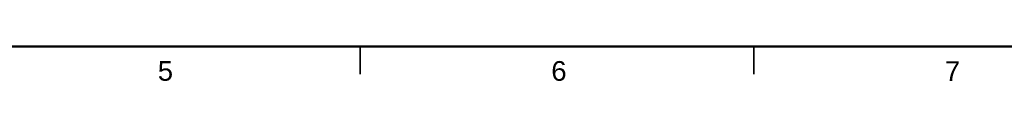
# Model space of a CAD drawing. Header units: millimetres. Extents: x 4 to 1188, y 1 to 840.
# Tile 3 of 123: x 201.24 to 326.34, y 0.57 to 5. Entities that reach past the tile are written whole.
import ezdxf

# ---------------------------------------------------------------- set-up
doc = ezdxf.new("R2010")
doc.units = ezdxf.units.MM
doc.layers.add('256', color=7, linetype='Continuous', true_color=0xffffff)
doc.styles.add('Arial Unicode MS', font='Arial Unicode MS')

msp = doc.modelspace()

# ---------------------------------------------------------------- linework, layer by layer
at = {"layer": '256', "color": 18, "linetype": 'Continuous', "lineweight": 50}
msp.add_line((1184, 5), (23, 5), dxfattribs=at)
at = {"layer": '256', "color": 18, "linetype": 'Continuous', "lineweight": 35}
for p, q in [((244.5, 5), (244.5, 1.5)), ((294.5, 5), (294.5, 1.5))]:
    msp.add_line(p, q, dxfattribs=at)

# ---------------------------------------------------------------- texts
at = {"layer": '256', "color": 18, "linetype": 'Continuous', "lineweight": 13, "char_height": 2.5, "attachment_point": 7, "line_spacing_factor": 1.047437, "style": 'Arial Unicode MS'}
for s, insert in [('\\fArial Unicode MS|b0|i0;\\W1.0000;5', (218.7863, 0.6224)), ('\\fArial Unicode MS|b0|i0;\\W1.0000;6', (268.7863, 0.6173)), ('\\fArial Unicode MS|b0|i0;\\W1.0000;7', (318.7863, 0.6224))]:
    msp.add_mtext(s, dxfattribs=dict(at, insert=insert))

doc.saveas('drawing.dxf')
